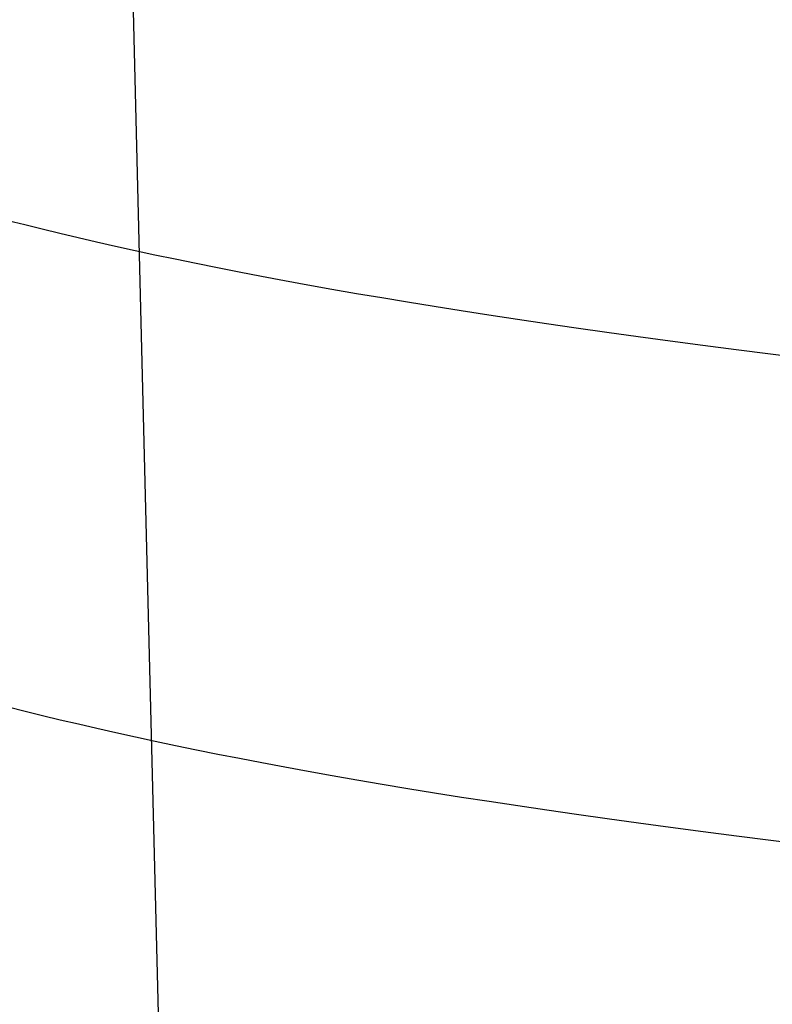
# Model space of a CAD drawing. Header units: millimetres. Extents: x -761 to -147, y -807 to -217.
# Tile 116 of 256: x -687.901 to -687.799, y -672.618 to -672.485. Entities that reach past the tile are written whole.
import ezdxf

# ---------------------------------------------------------------- set-up
doc = ezdxf.new("R2010")
doc.units = ezdxf.units.MM
doc.layers.add('Calque 02', color=7, linetype='Continuous', true_color=0xcab08b)
doc.layers.add('Calque 17', color=7, linetype='Continuous', true_color=0x343231)

msp = doc.modelspace()

# ---------------------------------------------------------------- linework, layer by layer
at = {"layer": 'Calque 02'}
for points in [[(-557.88749, -805.35527, -110.21683), (-687.88678, -805.35527, -110.21683), (-687.88678, -672.43368, -110.21683)], [(-557.88749, -805.35527, -120.21683), (-687.88678, -805.35527, -120.21683), (-687.88678, -672.43368, -120.21683)], [(-557.88749, -805.35527, -115.21683), (-687.88678, -805.35527, -115.21683), (-687.88678, -672.43368, -115.21683)]]:
    msp.add_rational_spline(points, [1, 0.707106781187, 1], degree=2, dxfattribs=at)
at = {"layer": 'Calque 17'}
for points, weights in [([(-639.51553, -672.89363, -1.08622), (-687.94913, -672.91199, -2.57176), (-687.94939, -672.49739, -49.99058)], [1, 0.718097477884, 1]), ([(-639.51505, -672.952, -1.0867), (-687.94901, -672.97807, -2.57189), (-687.94935, -672.56331, -49.99107)], [1, 0.718094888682, 1])]:
    msp.add_rational_spline(points, weights, degree=2, dxfattribs=at)

doc.saveas('drawing.dxf')
